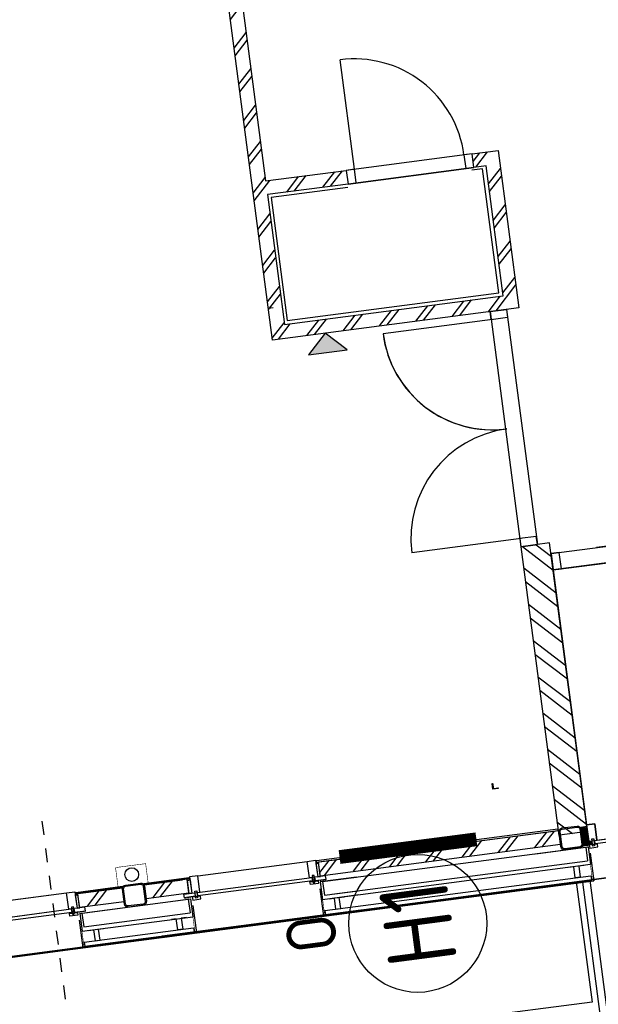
# Model space of a CAD drawing. Header units: metres. Extents: x 118052 to 118564, y 454784 to 455719.
# Tile 16 of 160: x 118262.36 to 118266.54, y 455179.23 to 455186.35. Entities that reach past the tile are written whole.
import ezdxf
from ezdxf.enums import TextEntityAlignment as Align

# ---------------------------------------------------------------- set-up
doc = ezdxf.new("R2010")
doc.units = ezdxf.units.M
doc.header["$LTSCALE"] = 0.5
doc.linetypes.add('Tauw_L_Center2', pattern=[6.4990000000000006, 4, -0.833, 0.833, -0.833])
for name, color, linetype in [('28HH2-D2_STAALPROFIEL', 6, 'Continuous'), ('_gebouwen', 7, 'Continuous'), ('_ob10', 7, 'Continuous'), ('EL6312--', 6, 'Continuous'), ('EL_N_A_EB00----REVISIE~-_-----', 1, 'Continuous'), ('Koningsstal VIEUWPORT', 254, 'Continuous'), ('ZU_N_-_EL999---LU_pvc110_sdr34~H_-----', 2, 'Tauw_L_Center2'), ('ZU_N_D_EB00--F-METSELWERK~-_-----', 7, 'Continuous')]:
    doc.layers.add(name, color=color, linetype=linetype)
doc.styles.add('BURO-018', font='Isocp.shx', dxfattribs={"height": 360})
doc.styles.add('BURO-025', font='Isocp.shx', dxfattribs={"height": 500})

# ---------------------------------------------------------------- blocks, each defined once
blk = doc.blocks.new('GZH404')
at = {"layer": '28HH2-D2_STAALPROFIEL'}
blk.add_lwpolyline([(0, 0), (40, 0), (40, 1, 0.4142135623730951), (37, 4), (10, 4, -0.4142135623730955), (4, 10, -1), (4, 10), (4, 37, 0.4142135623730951), (1, 40), (0, 40), (0, 0)], format="xyb", dxfattribs=at)
blk = doc.blocks.new('A$C06DD79C7')
at = {"layer": 'ZU_N_D_EB00--F-METSELWERK~-_-----'}
h = blk.add_hatch(dxfattribs=at)
h.set_pattern_fill('T,_O', color=256, scale=60, angle=89.99999999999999)
h.set_pattern_definition([(135, (7809.999999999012, -4489.999999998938), (-132.5825214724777, -132.5825214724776), [])])
h.paths.add_polyline_path([(8209.999999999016, -6629.999999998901), (8209.999999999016, -6039.999999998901), (9409.999999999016, -6039.99999999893), (9409.999999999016, -6539.999999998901), (9509.999999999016, -6539.99999999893), (9509.999999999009, -6039.999999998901), (10459.99999999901, -6039.999999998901), (10459.99999999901, -7639.999999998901), (9509.999999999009, -7639.99999999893), (9509.999999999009, -7459.999999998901), (9409.999999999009, -7459.999999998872), (9409.999999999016, -7639.99999999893), (8209.999999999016, -7639.99999999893), (8209.999999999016, -7549.99999999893), (8109.999999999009, -7549.99999999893), (8109.999999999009, -7739.99999999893), (10559.99999999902, -7739.999999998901), (10559.99999999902, -1239.999999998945), (10459.99999999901, -1239.999999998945), (10459.99999999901, -5939.999999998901), (5059.999999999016, -5939.99999999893), (5059.999999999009, -7739.99999999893), (6209.999999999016, -7739.99999999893), (6209.999999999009, -7549.99999999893), (6109.999999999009, -7549.99999999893), (6109.999999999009, -7639.99999999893), (5159.999999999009, -7639.999999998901), (5159.999999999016, -6039.999999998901), (6109.999999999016, -6039.999999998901), (6109.999999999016, -6629.99999999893), (6209.999999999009, -6629.99999999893), (6209.999999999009, -6039.999999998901), (8109.999999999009, -6039.99999999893), (8109.999999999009, -6629.99999999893)])
h = blk.add_hatch(dxfattribs=at)
h.set_pattern_fill('T,_O', color=256, scale=60, angle=89.99999999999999)
h.set_pattern_definition([(135, (1214.999999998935, -4182.399265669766), (-132.5825214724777, -132.5825214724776), [])])
h.paths.add_polyline_path([(1264.999999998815, -4019.79853134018), (1164.999999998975, -4019.79853134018), (1164.999999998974, -4344.999999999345), (1264.999999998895, -4344.999999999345)])
h = blk.add_hatch(dxfattribs=at)
h.set_pattern_fill('T,_O', color=256, scale=60, angle=89.99999999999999)
h.set_pattern_definition([(135, (1214.999999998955, -4661.975734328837), (-132.5825214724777, -132.5825214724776), [])])
h.paths.add_polyline_path([(1264.999999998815, -4711.241826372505), (1264.999999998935, -4504.999999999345), (1164.999999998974, -4504.999999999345), (1164.999999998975, -4818.951468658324), (1264.999999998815, -4818.951468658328)])
h = blk.add_hatch(dxfattribs=at)
h.set_pattern_fill('T,_O', color=256, scale=60, angle=89.99999999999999)
h.set_pattern_definition([(135, (1214.999999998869, -6656.774265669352), (-132.5825214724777, -132.5825214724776), [])])
h.paths.add_polyline_path([(1264.999999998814, -5778.548531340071), (1164.999999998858, -5778.548531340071), (1164.999999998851, -7534.999999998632), (1264.999999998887, -7534.999999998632)])
blk.add_hatch(color=256, dxfattribs=at).paths.add_polyline_path([(4918.871984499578, -6184.223717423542), (4918.871984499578, -6466.479748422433), (5059.999999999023, -6325.351732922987)])
h = blk.add_hatch(dxfattribs=at)
h.set_pattern_fill('T,_O', color=256, scale=60, angle=-1.272221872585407e-14)
h.set_pattern_definition([(44.99999999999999, (2284.999999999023, -7634.999999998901), (-132.5825214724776, 132.5825214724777), [])])
h.paths.add_polyline_path([(1264.999999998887, -7529.999999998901), (1264.999999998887, -7534.999999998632), (1229.999999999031, -7534.999999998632), (1229.999999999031, -7739.999999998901), (3339.999999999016, -7739.999999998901), (3339.999999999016, -7529.999999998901)])
h = blk.add_hatch(dxfattribs=at)
h.set_pattern_fill('ANSI37', color=256, scale=20, angle=89.99999999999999, style=0)
h.set_pattern_definition([(44.99999999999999, (-23796.53653237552, -3845.156237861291), (1.767766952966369, -1.767766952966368), []), (314.9999999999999, (-23796.53653237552, -3845.156237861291), (-1.767766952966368, -1.767766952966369), [])])
h.paths.add_polyline_path([(1131.872664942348, -7703.886950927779), (1131.872664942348, -7695.585865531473), (1154.189440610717, -7695.585865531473), (1154.189440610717, -7703.886950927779)])
h = blk.add_hatch(dxfattribs=at)
h.set_pattern_fill('ANSI31', color=256, scale=50, angle=225, style=0)
h.set_pattern_definition([(270, (-23796.53653237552, -3837.087639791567), (-6.249999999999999, -1.714969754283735e-15), [])])
h.paths.add_polyline_path([(1131.872664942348, -7759.983125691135), (1131.872664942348, -7703.886950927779), (1154.18836370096, -7703.886950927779), (1154.18836370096, -7759.983125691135)])
h = blk.add_hatch(dxfattribs=at)
h.set_pattern_fill('ANSI31', color=256, scale=100, angle=89.99999999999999, style=0)
h.set_pattern_definition([(44.99999999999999, (-23796.53653237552, -3837.087639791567), (8.838834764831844, -8.838834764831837), [])])
h.paths.add_polyline_path([(1266.999999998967, -7739.999999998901), (1266.999999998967, -7694.999999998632), (1163.933201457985, -7694.999999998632), (1163.933201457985, -7739.999999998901)])
for p, q in [((869.9999999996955, -3075.82582973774), (869.9999999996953, -4004.174170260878)), ((1134.392647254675, -3958.413867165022), (1134.392647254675, -3121.586132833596)), ((1159.9999999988, -3121.586132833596), (1159.9999999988, -3958.413867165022)), ((1279.999999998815, -3139.999999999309), (1279.999999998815, -3939.999999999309)), ((1109.999999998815, -3939.999999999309), (1129.999999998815, -3939.999999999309)), ((1109.999999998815, -3999.999999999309), (1109.999999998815, -3939.999999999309)), ((1172.681863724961, -3962.232479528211), (1120.635919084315, -3962.232479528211)), ((1120.635919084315, -3962.232479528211), (1120.635919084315, -3975.237203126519)), ((1120.635919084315, -3975.237203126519), (1172.681863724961, -3975.237203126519)), ((1129.999999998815, -3939.999999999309), (1129.999999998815, -3999.999999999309)), ((1159.9999999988, -3958.413867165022), (1134.392647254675, -3958.413867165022)), ((1159.999999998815, -3977.83802040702), (1134.392647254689, -3977.83802040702)), ((1134.392647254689, -3977.83802040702), (1134.392647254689, -4057.746960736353)), ((1159.999999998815, -3939.999999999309), (1279.999999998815, -3939.999999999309)), ((1159.999999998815, -3999.999999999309), (1159.999999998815, -3939.999999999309)), ((1159.999999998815, -4019.79853134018), (1159.999999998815, -3977.83802040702)), ((1172.681863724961, -3975.237203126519), (1172.681863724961, -3962.232479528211)), ((1279.999999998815, -3939.999999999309), (1279.999999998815, -3999.999999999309)), ((1071.53032979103, -4004.174170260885), (869.9999999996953, -4004.174170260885)), ((869.9999999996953, -4004.174170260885), (869.9999999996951, -4834.575829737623)), ((909.9999999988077, -4020.356387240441), (879.9999999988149, -4020.356387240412)), ((879.9999999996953, -4020.356387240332), (879.9999999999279, -4818.393612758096)), ((909.999999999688, -4020.356387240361), (909.9999999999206, -4818.393612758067)), ((1119.999999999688, -4014.174170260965), (989.9999999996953, -4014.174170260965)), ((989.9999999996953, -4014.174170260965), (989.9999999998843, -4824.575829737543)), ((989.9999999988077, -4061.401402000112), (989.9999999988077, -4098.748276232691)), ((1119.999999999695, -4030.970220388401), (1019.999999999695, -4030.970220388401)), ((1019.999999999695, -4030.970220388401), (1019.999999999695, -4807.779779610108)), ((1129.999999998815, -3999.999999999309), (1109.999999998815, -3999.999999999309)), ((1119.999999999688, -4014.174170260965), (1119.999999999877, -4824.575829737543)), ((1119.999999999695, -4030.970220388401), (1119.999999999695, -4807.779779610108)), ((1134.392647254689, -4057.746960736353), (1159.999999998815, -4057.746960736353)), ((1279.999999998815, -3999.999999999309), (1159.999999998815, -3999.999999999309)), ((1256.675035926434, -3999.999999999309), (1159.999999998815, -3999.999999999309)), ((1159.999999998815, -3999.999999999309), (1159.999999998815, -4019.79853134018)), ((1159.999999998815, -4057.746960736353), (1159.999999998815, -4019.79853134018)), ((1159.999999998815, -4019.79853134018), (1159.999999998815, -4019.79853134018)), ((1159.999999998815, -4019.79853134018), (1256.675035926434, -4019.79853134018)), ((1159.999999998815, -4057.746960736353), (1159.999999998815, -4057.746960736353)), ((1164.999999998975, -4019.79853134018), (1164.999999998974, -4344.999999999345)), ((1164.999999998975, -4019.79853134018), (1264.999999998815, -4019.79853134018)), ((1256.675035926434, -4019.79853134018), (1256.675035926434, -3999.999999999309)), ((1264.999999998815, -4006.477811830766), (1256.675035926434, -4006.477811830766)), ((1256.675035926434, -4006.477811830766), (1256.675035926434, -4019.884543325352)), ((1264.999999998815, -4006.477811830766), (1274.999999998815, -4006.477811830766)), ((1264.999999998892, -4347.087121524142), (1264.999999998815, -4006.477811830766)), ((1264.999999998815, -4019.79853134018), (1264.999999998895, -4344.999999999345)), ((1274.999999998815, -4006.477811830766), (1274.999999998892, -4347.087121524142)), ((989.9999999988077, -4098.748276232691), (909.9999999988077, -4098.748276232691)), ((909.9999999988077, -4098.748276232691), (909.9999999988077, -4135.46484611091)), ((909.9999999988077, -4135.46484611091), (989.9999999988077, -4135.46484611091)), ((989.9999999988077, -4135.46484611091), (989.9999999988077, -4170.65132265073)), ((1164.999999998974, -4344.999999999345), (1264.999999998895, -4344.999999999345)), ((1264.999999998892, -4347.087121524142), (1274.999999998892, -4347.087121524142)), ((1164.999999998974, -4504.999999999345), (1164.999999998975, -4818.951468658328)), ((1164.999999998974, -4504.999999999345), (1264.999999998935, -4504.999999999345)), ((1264.999999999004, -4832.272188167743), (1264.999999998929, -4502.912878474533)), ((1264.999999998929, -4502.912878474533), (1274.999999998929, -4502.912878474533)), ((1264.999999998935, -4504.999999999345), (1264.999999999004, -4785.039305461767)), ((1274.999999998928, -4502.912878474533), (1274.999999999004, -4832.272188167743)), ((869.9999999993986, -4585.069265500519), (869.9999999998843, -4800.663666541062)), ((879.9999999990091, -6037.10076088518), (879.9999999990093, -4585.069265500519)), ((909.9999999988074, -4740.001723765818), (909.9999999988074, -4703.285153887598)), ((909.9999999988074, -4703.285153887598), (989.9999999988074, -4703.285153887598)), ((989.9999999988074, -4703.285153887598), (989.9999999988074, -4668.098677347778)), ((989.9999999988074, -4740.001723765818), (909.9999999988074, -4740.001723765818)), ((989.9999999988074, -4777.348597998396), (989.9999999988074, -4740.001723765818)), ((1134.392647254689, -4860.911979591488), (1134.392647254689, -4781.003039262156)), ((1134.392647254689, -4781.003039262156), (1159.999999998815, -4781.003039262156)), ((1159.999999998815, -4781.003039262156), (1159.999999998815, -4781.003039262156)), ((1159.999999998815, -4781.003039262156), (1159.999999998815, -4818.951468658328)), ((1264.999999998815, -4818.951468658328), (1264.999999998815, -4711.241826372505)), ((1071.53032979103, -4834.575829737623), (869.9999999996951, -4834.575829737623)), ((909.9999999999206, -4818.393612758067), (879.9999999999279, -4818.393612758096)), ((1119.999999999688, -4824.575829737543), (989.9999999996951, -4824.575829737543)), ((1119.999999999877, -4824.575829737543), (989.9999999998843, -4824.575829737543)), ((1119.999999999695, -4807.779779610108), (1019.999999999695, -4807.779779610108)), ((1129.999999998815, -4838.7499999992), (1109.999999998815, -4838.7499999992)), ((1109.999999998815, -4838.7499999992), (1109.999999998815, -4898.7499999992)), ((1129.999999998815, -4898.7499999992), (1129.999999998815, -4838.7499999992)), ((1159.999999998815, -4818.951468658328), (1159.999999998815, -4818.951468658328)), ((1159.999999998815, -4818.951468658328), (1159.999999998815, -4860.911979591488)), ((1159.999999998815, -4838.7499999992), (1159.999999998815, -4818.951468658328)), ((1159.999999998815, -4818.951468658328), (1256.675035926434, -4818.951468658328)), ((1279.999999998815, -4838.7499999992), (1159.999999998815, -4838.7499999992)), ((1159.999999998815, -4838.7499999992), (1159.999999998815, -4898.7499999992)), ((1256.675035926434, -4838.7499999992), (1159.999999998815, -4838.7499999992)), ((1164.999999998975, -4818.951468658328), (1264.999999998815, -4818.951468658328)), ((1256.675035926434, -4832.272188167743), (1256.675035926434, -4818.865456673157)), ((1256.675035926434, -4818.951468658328), (1256.675035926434, -4838.7499999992)), ((1264.999999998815, -4832.272188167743), (1256.675035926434, -4832.272188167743)), ((1264.999999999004, -4832.272188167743), (1274.999999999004, -4832.272188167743)), ((1279.999999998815, -4898.7499999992), (1279.999999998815, -4838.7499999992)), ((1109.999999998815, -4898.7499999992), (1129.999999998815, -4898.7499999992)), ((1120.635919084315, -4863.51279687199), (1172.681863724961, -4863.51279687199)), ((1120.635919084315, -4876.517520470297), (1120.635919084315, -4863.51279687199)), ((1172.681863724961, -4876.517520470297), (1120.635919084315, -4876.517520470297)), ((1159.999999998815, -4860.911979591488), (1134.392647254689, -4860.911979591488)), ((1134.392647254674, -5717.163867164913), (1134.392647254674, -4880.336132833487)), ((1134.392647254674, -4880.336132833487), (1159.9999999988, -4880.336132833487)), ((1159.9999999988, -4880.336132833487), (1159.9999999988, -5717.163867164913)), ((1159.999999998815, -4898.7499999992), (1279.999999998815, -4898.7499999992)), ((1172.681863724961, -4863.51279687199), (1172.681863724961, -4876.517520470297)), ((1279.999999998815, -4898.7499999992), (1279.999999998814, -5698.7499999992)), ((1109.999999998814, -5698.7499999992), (1129.999999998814, -5698.7499999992)), ((1109.999999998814, -5758.7499999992), (1109.999999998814, -5698.7499999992)), ((1129.999999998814, -5698.7499999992), (1129.999999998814, -5758.7499999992)), ((1159.999999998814, -5698.7499999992), (1279.999999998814, -5698.7499999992)), ((1159.999999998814, -5758.7499999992), (1159.999999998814, -5698.7499999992)), ((1279.999999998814, -5698.7499999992), (1279.999999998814, -5758.7499999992)), ((1071.530329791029, -5762.924170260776), (869.9999999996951, -5762.924170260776)), ((869.9999999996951, -5762.924170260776), (869.9999999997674, -7739.688633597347)), ((909.9999999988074, -5779.106387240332), (879.9999999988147, -5779.106387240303)), ((879.9999999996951, -5779.106387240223), (879.9999999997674, -7723.5064166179)), ((909.9999999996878, -5779.106387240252), (909.9999999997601, -7723.506416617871)), ((1119.999999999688, -5772.924170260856), (989.9999999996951, -5772.924170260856)), ((989.9999999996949, -6037.10076088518), (989.9999999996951, -5772.924170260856)), ((1129.999999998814, -5758.7499999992), (1109.999999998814, -5758.7499999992)), ((1119.999999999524, -6037.10076088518), (1119.999999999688, -5772.924170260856)), ((1172.68186372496, -5720.982479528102), (1120.635919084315, -5720.982479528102)), ((1120.635919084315, -5720.982479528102), (1120.635919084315, -5733.987203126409)), ((1120.635919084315, -5733.987203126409), (1172.68186372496, -5733.987203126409)), ((1159.9999999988, -5717.163867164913), (1134.392647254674, -5717.163867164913)), ((1159.999999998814, -5736.588020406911), (1134.392647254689, -5736.588020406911)), ((1134.392647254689, -5736.588020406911), (1134.392647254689, -5816.496960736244)), ((1159.999999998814, -5778.548531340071), (1159.999999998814, -5736.588020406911)), ((1279.999999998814, -5758.7499999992), (1159.999999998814, -5758.7499999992)), ((1256.675035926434, -5758.7499999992), (1159.999999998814, -5758.7499999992)), ((1159.999999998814, -5758.7499999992), (1159.999999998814, -5778.548531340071)), ((1159.999999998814, -5816.496960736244), (1159.999999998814, -5778.548531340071)), ((1159.999999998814, -5778.548531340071), (1159.999999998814, -5778.548531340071)), ((1159.999999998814, -5778.548531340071), (1256.675035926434, -5778.548531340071)), ((1164.999999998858, -5778.548531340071), (1164.999999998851, -7534.999999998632)), ((1164.999999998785, -5778.548531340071), (1264.999999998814, -5778.548531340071)), ((1172.68186372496, -5733.987203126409), (1172.68186372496, -5720.982479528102)), ((1256.675035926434, -5778.548531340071), (1256.675035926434, -5758.7499999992)), ((1264.999999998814, -5765.227811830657), (1256.675035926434, -5765.227811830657)), ((1256.675035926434, -5765.227811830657), (1256.675035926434, -5778.634543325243)), ((1264.999999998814, -5765.227811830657), (1274.999999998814, -5765.227811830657)), ((1264.999999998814, -5765.227811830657), (1264.999999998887, -7529.999999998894)), ((1264.999999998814, -5778.548531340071), (1264.999999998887, -7534.999999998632)), ((1274.999999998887, -7529.999999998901), (1274.999999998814, -5765.227811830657)), ((989.9999999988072, -5820.151402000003), (989.9999999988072, -5857.498276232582)), ((989.9999999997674, -7729.688633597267), (989.9999999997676, -5827.31428742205)), ((1119.999999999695, -5789.720220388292), (1019.999999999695, -5789.720220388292)), ((1019.999999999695, -5789.720220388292), (1019.999999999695, -6037.10076088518)), ((1019.999999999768, -5844.110337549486), (1019.999999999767, -7712.892583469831)), ((1119.999999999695, -5789.720220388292), (1119.999999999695, -6037.10076088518)), ((1119.999999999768, -5844.110337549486), (1119.999999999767, -7712.892583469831)), ((1134.392647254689, -5816.496960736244), (1159.999999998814, -5816.496960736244)), ((1159.999999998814, -5816.496960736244), (1159.999999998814, -5816.496960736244)), ((989.9999999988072, -5857.498276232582), (909.9999999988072, -5857.498276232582)), ((909.9999999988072, -5857.498276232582), (909.9999999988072, -5894.214846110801)), ((909.9999999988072, -5894.214846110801), (989.9999999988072, -5894.214846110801)), ((989.9999999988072, -5894.214846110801), (989.9999999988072, -5929.401322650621)), ((5290.929238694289, -5975.961336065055), (5290.929238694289, -5939.99999999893)), ((6109.999999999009, -7549.99999999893), (6109.999999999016, -6629.99999999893)), ((6109.999999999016, -6629.99999999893), (6109.999999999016, -7549.99999999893)), ((6209.999999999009, -7549.99999999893), (6209.999999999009, -6629.99999999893)), ((6209.999999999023, -6689.99999999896), (7009.999999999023, -6689.99999999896)), ((3399.999999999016, -7539.999999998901), (3399.999999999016, -6739.999999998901)), ((4999.999999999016, -7539.999999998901), (4999.999999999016, -6739.999999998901)), ((1119.999999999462, -7348.440238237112), (1119.99999999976, -7729.688633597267)), ((1164.999999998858, -7534.999999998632), (1264.999999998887, -7534.999999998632)), ((1229.999999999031, -7739.999999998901), (1229.999999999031, -7534.999999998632)), ((1264.999999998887, -7529.999999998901), (1274.999999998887, -7529.999999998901)), ((5059.999999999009, -7529.999999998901), (3339.999999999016, -7529.999999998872)), ((5059.999999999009, -7649.999999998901), (3339.999999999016, -7649.999999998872)), ((1071.530329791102, -7739.688633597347), (869.9999999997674, -7739.688633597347)), ((909.9999999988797, -7723.506416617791), (879.999999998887, -7723.50641661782)), ((879.9999999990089, -7739.999999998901), (879.9999999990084, -10159.9999999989)), ((1119.99999999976, -7729.688633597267), (989.9999999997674, -7729.688633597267)), ((1119.999999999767, -7712.892583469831), (1019.999999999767, -7712.892583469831)), ((1279.999999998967, -7739.999999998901), (1279.999999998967, -7799.999999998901)), ((3143.341648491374, -7739.999999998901), (3143.341648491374, -10269.99999999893)), ((3263.341648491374, -7739.999999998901), (3263.341648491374, -10269.99999999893)), ((1279.999999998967, -7799.999999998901), (1159.999999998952, -7799.999999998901)), ((1159.999999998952, -7799.999999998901), (1159.999999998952, -8084.999999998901)), ((3263.341648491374, -9869.430740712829), (3263.341648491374, -8072.77238920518))]:
    blk.add_line(p, q, dxfattribs=at)
for points in [[(8109.999999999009, -6039.99999999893), (6209.999999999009, -6039.999999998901), (6209.999999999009, -6629.99999999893), (6109.999999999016, -6629.99999999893), (6109.999999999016, -6039.999999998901), (5159.999999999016, -6039.999999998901), (5159.999999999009, -7639.999999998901), (6109.999999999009, -7639.99999999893), (6109.999999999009, -7549.99999999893), (6209.999999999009, -7549.99999999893), (6209.999999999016, -7739.99999999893), (5059.999999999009, -7739.99999999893), (5059.999999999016, -5939.99999999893), (10459.99999999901, -5939.999999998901)], [(6084.812304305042, -6623.830505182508), (6084.812304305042, -6064.006922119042), (5186.125784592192, -6064.006922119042), (5186.125784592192, -7611.184753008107), (6092.908589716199, -7611.184753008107), (6092.908589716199, -7531.076145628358)], [(1229.999999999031, -7739.999999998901), (3339.999999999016, -7739.999999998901), (3339.999999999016, -7529.999999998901), (1229.999999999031, -7529.999999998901)], [(989.9999999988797, -7682.46140185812), (989.9999999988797, -7645.114527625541), (909.9999999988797, -7645.114527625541), (909.9999999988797, -7608.397957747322), (989.9999999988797, -7608.397957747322), (989.9999999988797, -7573.211481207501)]]:
    blk.add_lwpolyline(points, dxfattribs=at)
for points, const_width in [([(879.9999999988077, -4014.174170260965), (1129.243999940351, -4014.174170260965), (1129.243999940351, -4061.555574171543)], 3.999999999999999), ([(1265.983275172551, -4284.999999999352), (1265.983275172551, -4314.999999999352), (1415.983275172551, -4314.999999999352), (1415.983275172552, -4534.999999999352), (1265.983275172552, -4534.999999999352), (1265.983275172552, -4564.999999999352)], 3.999999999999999), ([(879.9999999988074, -4824.575829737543), (1129.243999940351, -4824.575829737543), (1129.243999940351, -4777.194425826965)], 3.999999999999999), ([(879.9999999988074, -5772.924170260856), (1129.243999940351, -5772.924170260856), (1129.243999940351, -5820.305574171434)], 3.999999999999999), ([(879.9999999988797, -7729.688633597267), (1129.243999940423, -7729.688633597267), (1129.243999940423, -7680.375827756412)], 4)]:
    blk.add_lwpolyline(points, dxfattribs=dict(at, const_width=const_width))
at = {"layer": 'ZU_N_D_EB00--F-METSELWERK~-_-----', "flags": 128}
for points in [[(1199.999999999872, -4504.999999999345), (1144.999999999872, -4504.999999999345, -0.414213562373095), (1119.999999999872, -4479.999999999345), (1119.999999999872, -4369.999999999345, -0.414213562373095), (1144.999999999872, -4344.999999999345), (1254.999999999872, -4344.999999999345, -0.414213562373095), (1279.999999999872, -4369.999999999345), (1279.999999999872, -4479.999999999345, -0.414213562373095), (1254.999999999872, -4504.999999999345)], [(1199.999999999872, -4496.999999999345), (1144.999999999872, -4496.999999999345, -0.414213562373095), (1127.999999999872, -4479.999999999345), (1127.999999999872, -4369.999999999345, -0.414213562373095), (1144.999999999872, -4352.999999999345), (1254.999999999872, -4352.999999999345, -0.414213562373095), (1271.999999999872, -4369.999999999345), (1271.999999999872, -4479.999999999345, -0.414213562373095), (1254.999999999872, -4496.999999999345)], [(1199.999999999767, -7694.999999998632), (1144.999999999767, -7694.999999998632, -0.414213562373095), (1119.999999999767, -7669.999999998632), (1119.999999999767, -7559.999999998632, -0.414213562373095), (1144.999999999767, -7534.999999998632), (1254.999999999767, -7534.999999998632, -0.414213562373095), (1279.999999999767, -7559.999999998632), (1279.999999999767, -7669.999999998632, -0.414213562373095), (1254.999999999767, -7694.999999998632)], [(1199.999999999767, -7686.999999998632), (1144.999999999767, -7686.999999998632, -0.414213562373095), (1127.999999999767, -7669.999999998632), (1127.999999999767, -7559.999999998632, -0.414213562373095), (1144.999999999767, -7542.999999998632), (1254.999999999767, -7542.999999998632, -0.414213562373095), (1271.999999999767, -7559.999999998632), (1271.999999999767, -7669.999999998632, -0.414213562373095), (1254.999999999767, -7686.999999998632)]]:
    blk.add_lwpolyline(points, format="xyb", close=True, dxfattribs=at)
at = {"layer": 'ZU_N_D_EB00--F-METSELWERK~-_-----'}
for points in [[(4918.871984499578, -6184.223717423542), (4918.871984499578, -6466.479748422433), (5059.999999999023, -6325.351732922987)], [(6109.999999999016, -6689.99999999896), (6209.999999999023, -6689.99999999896), (6209.999999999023, -6629.99999999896), (6109.999999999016, -6629.99999999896)], [(6109.999999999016, -7549.99999999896), (6209.999999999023, -7549.99999999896), (6209.999999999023, -7489.99999999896), (6109.999999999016, -7489.99999999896)], [(3399.999999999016, -7649.999999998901), (3399.999999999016, -7529.999999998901), (3339.999999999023, -7529.999999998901), (3339.999999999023, -7649.999999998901)], [(4999.999999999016, -7649.999999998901), (4999.999999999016, -7529.999999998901), (5059.999999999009, -7529.999999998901), (5059.999999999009, -7649.999999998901)], [(1131.872664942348, -7703.886950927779), (1131.872664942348, -7695.585865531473), (1154.189440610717, -7695.585865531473), (1154.189440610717, -7703.886950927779)], [(1131.872664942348, -7759.983125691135), (1131.872664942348, -7703.886950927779), (1154.18836370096, -7703.886950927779), (1154.18836370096, -7759.983125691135)], [(1266.999999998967, -7739.999999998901), (1266.999999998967, -7694.999999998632), (1163.933201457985, -7694.999999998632), (1163.933201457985, -7739.999999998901)], [(1109.999999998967, -7799.999999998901), (1129.999999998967, -7799.999999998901), (1129.999999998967, -7739.999999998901), (1109.999999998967, -7739.999999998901)], [(1120.635919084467, -7764.762796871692), (1172.681863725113, -7764.762796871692), (1172.681863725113, -7777.767520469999), (1120.635919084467, -7777.767520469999)], [(1159.999999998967, -7799.999999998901), (1279.999999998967, -7799.999999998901), (1279.999999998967, -7739.999999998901), (1159.999999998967, -7739.999999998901)], [(3143.341648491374, -7799.999999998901), (3263.341648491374, -7799.999999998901), (3263.341648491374, -7739.999999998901), (3143.341648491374, -7739.999999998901)], [(1134.392647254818, -8107.787171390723), (1134.392647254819, -7783.784060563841), (1159.999999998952, -7783.784060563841), (1159.999999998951, -8107.787171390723)]]:
    blk.add_lwpolyline(points, close=True, dxfattribs=at)
at = {"layer": 'ZU_N_D_EB00--F-METSELWERK~-_-----', "flags": 128}
blk.add_lwpolyline([(3143.341648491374, -10269.9999999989), (3143.341648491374, -10219.99999999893), (3143.341648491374, -7739.999999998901), (1279.999999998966, -7739.999999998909), (1279.999999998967, -7799.999999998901), (1159.999999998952, -7799.999999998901), (1159.999999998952, -8084.999999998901), (1279.999999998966, -8084.999999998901), (1279.999999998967, -8144.999999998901), (1191.731668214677, -8144.999999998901), (1191.731668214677, -9744.999999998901), (1279.999999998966, -9744.999999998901), (1279.999999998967, -9804.999999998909), (1159.999999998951, -9804.999999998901), (1159.999999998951, -10089.9999999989), (1279.999999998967, -10089.9999999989), (1279.999999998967, -10159.9999999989), (1439.99999999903, -10159.9999999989), (1439.99999999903, -10269.9999999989)], close=True, dxfattribs=at)
at = {"layer": 'ZU_N_D_EB00--F-METSELWERK~-_-----'}
blk.add_circle((1349.999999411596, -4424.999999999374), 50, dxfattribs=at)
for centre, start, end in [((6209.999999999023, -6689.99999999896), 270, 0), ((3399.999999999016, -7539.999999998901), 0, 90), ((4999.999999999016, -7539.999999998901), 90, 180)]:
    blk.add_arc(centre, 800, start, end, dxfattribs=at)
at = {"layer": 'ZU_N_D_EB00--F-METSELWERK~-_-----', "xscale": -1, "rotation": 180}
blk.add_blockref('GZH404', (1154.831947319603, -7694.999999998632), dxfattribs=at)
blk = doc.blocks.new('E00172')
at = {"color": 0, "linetype": 'Continuous', "const_width": 0.5}
blk.add_lwpolyline([(-2.499999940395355, 0.75), (2.5, 0.75)], dxfattribs=at)
at = {"color": 0, "linetype": 'Continuous'}
blk.add_circle((0, 3.500000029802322), 2.5, dxfattribs=at)
at = {"color": 0, "linetype": 'Continuous', "style": 'BURO-018'}
for tag, p in [('E_GKAST', (5.960464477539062e-08, 11.5)), ('E_GROEP', (5.960464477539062e-08, 8.500000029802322)), ('E_SGROEP', (4.500000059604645, 8.500000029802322)), ('E_ARMCODE', (0, 3.500000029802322)), ('E_SLET', (4.500000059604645, 2.500000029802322))]:
    blk.add_attdef(tag, text='', height=1.8, dxfattribs=at).set_placement(p, align=Align.MIDDLE)
blk = doc.blocks.new('A$C051E189E')
at = {"layer": 'EL6312--'}
ref = blk.add_blockref('E00172', (-17790.27096402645, -66232.26002919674), dxfattribs=dict(at, xscale=199.9999999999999, yscale=199.9999999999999, zscale=199.9999999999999, rotation=89.92269290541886))
ref.add_attrib('E_ARMCODE', 'H1', dxfattribs={"layer": '0', "color": 2, "linetype": 'Continuous', "height": 500, "rotation": 2.219811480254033e-05, "style": 'BURO-025'}).set_placement((-18490.27033269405, -66231.31554508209), align=Align.MIDDLE)
ref.add_attrib('E_SLET', 'O', dxfattribs={"layer": '0', "color": 1, "linetype": 'Continuous', "height": 360, "rotation": 2.219811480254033e-05, "style": 'BURO-018'}).set_placement((-18462.52839607, -65456.26306468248), align=Align.MIDDLE)
ref.add_attrib('E_GROEP', '.', dxfattribs={"layer": '0', "color": 1, "linetype": 'Continuous', "height": 360, "rotation": 2.219811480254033e-05, "style": 'BURO-018'}).set_placement((-19490.26942259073, -66229.96627017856), align=Align.MIDDLE)
ref.add_attrib('E_GKAST', 'L100', dxfattribs={"layer": '0', "color": 1, "linetype": 'Continuous', "height": 360, "rotation": 2.219811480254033e-05, "style": 'BURO-018'}).set_placement((-19836.71177476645, -65774.83639115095), align=Align.MIDDLE)
ref.add_attrib('E_SGROEP', '.', dxfattribs={"layer": '0', "color": 1, "linetype": 'Continuous', "height": 360, "rotation": 2.219811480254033e-05, "style": 'BURO-018'}).set_placement((-19918.51584619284, -66700.04810726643), align=Align.MIDDLE)
blk = doc.blocks.new('Leidingen')
at = {"layer": '28HH2-D2_STAALPROFIEL'}
blk.add_lwpolyline([(-279825.6890488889, -7047.358456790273), (-279785.689048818, -7047.358456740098), (-279785.6890488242, -7048.358456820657, -0.4142135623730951), (-279788.6890488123, -7051.358456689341), (-279815.6890489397, -7051.358456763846, 0.4142135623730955), (-279821.689048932, -7057.358456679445, 1), (-279821.689048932, -7057.358456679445), (-279821.6890488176, -7084.358456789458, -0.4142135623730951), (-279824.6890488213, -7087.358456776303), (-279825.6890488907, -7087.358456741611), (-279825.6890488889, -7047.358456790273)], format="xyb", dxfattribs=at)
at = {"layer": 'ZU_N_-_EL999---LU_pvc110_sdr34~H_-----'}
blk.add_lwpolyline([(-279630.5209968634, -3777.358456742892), (-281957.1873226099, -3777.358456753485)], dxfattribs=at)
at = {"layer": 'EL_N_A_EB00----REVISIE~-_-----'}
blk.add_blockref('A$C051E189E', (-262229.9305388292, 59850.06411849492), dxfattribs=at)

msp = doc.modelspace()

# ---------------------------------------------------------------- hatches: boundary and pattern name
at = {"layer": '_gebouwen'}
h = msp.add_hatch(dxfattribs=at)
h.set_pattern_fill('T,_O', color=256, scale=0.05985236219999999, angle=187.4698759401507)
h.set_pattern_definition([(232.4698759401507, (118262.3982828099, 455186.5641133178), (0.1483278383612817, -0.1139399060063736), [])])
h.paths.add_polyline_path([(118264.4630262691, 455187.2372686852), (118263.8794728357, 455187.1607545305), (118263.7238508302, 455188.3476428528), (118264.2183876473, 455188.41248536), (118264.2054191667, 455188.5113927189), (118263.7108823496, 455188.4465502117), (118263.5876815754, 455189.3861701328), (118265.1701993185, 455189.5936661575), (118265.2934000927, 455188.6540462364), (118265.11536686, 455188.6307029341), (118265.1283353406, 455188.5317955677), (118265.3063686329, 455188.55513887), (118265.4619906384, 455187.3682505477), (118265.372974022, 455187.3565789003), (118265.3859425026, 455187.2576715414), (118265.5738664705, 455187.2823116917), (118265.2561381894, 455189.7055420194), (118258.8271598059, 455188.8625894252), (118258.8401282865, 455188.7636820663), (118263.4887742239, 455189.3732016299), (118264.1890733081, 455184.0322041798), (118265.9694057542, 455184.2656372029), (118265.8202680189, 455185.4030718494), (118265.632344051, 455185.3784316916), (118265.6453125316, 455185.2795243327), (118265.7343291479, 455185.2911959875), (118265.8575299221, 455184.351576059), (118264.275012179, 455184.1440800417), (118264.1518114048, 455185.0836999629), (118264.7353648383, 455185.1602141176), (118264.7223962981, 455185.2591214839), (118264.1388428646, 455185.1826073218), (118263.8924413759, 455187.0618471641), (118264.4759948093, 455187.1383613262)])
msp.add_hatch(color=256, dxfattribs=at).paths.add_polyline_path([(118264.4489307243, 455183.9242903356), (118264.7281027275, 455183.9608947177), (118264.5702144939, 455184.0821785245)])
h = msp.add_hatch(dxfattribs=at)
h.set_pattern_fill('T,_O', color=256, scale=0.05985236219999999, angle=97.46987594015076)
h.set_pattern_definition([(142.4698759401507, (118266.2254289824, 455181.5073410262), (-0.1139399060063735, -0.1483278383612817), [])])
h.paths.add_polyline_path([(118266.2538549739, 455180.4848690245), (118266.2588003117, 455180.4855174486), (118266.2633393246, 455180.4508998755), (118266.4660993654, 455180.4774853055), (118266.1924639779, 455182.5644306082), (118265.9847585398, 455182.5371967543)])
h = msp.add_hatch(dxfattribs=at)
h.set_pattern_fill('T,_O', color=256, scale=0.05985236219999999, angle=187.4698759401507)
h.set_pattern_definition([(232.4698759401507, (118265.3966546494, 455180.3221710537), (0.1483278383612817, -0.1139399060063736), [])])
h.paths.add_polyline_path([(118264.5215405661, 455180.2577320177), (118264.5345090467, 455180.1588246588), (118266.2717687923, 455180.3866100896), (118266.2588003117, 455180.4855174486)])
h = msp.add_hatch(dxfattribs=at)
h.set_pattern_fill('ANSI31', color=256, scale=0.09975393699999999, angle=187.4698759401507, style=0)
h.set_pattern_definition([(142.4698759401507, (118265.8513985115, 455155.2182494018), (0.007595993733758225, 0.009888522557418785), [])])
h.paths.add_polyline_path([(118266.4613010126, 455180.51408103), (118266.4167927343, 455180.5082451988), (118266.4301589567, 455180.406304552), (118266.474667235, 455180.4121403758)])
h = msp.add_hatch(dxfattribs=at)
h.set_pattern_fill('ANSI37', color=256, scale=0.0199507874, angle=187.4698759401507, style=0)
h.set_pattern_definition([(142.4698759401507, (118265.8593789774, 455155.2192957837), (0.001519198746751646, 0.001977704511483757), []), (52.46987594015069, (118265.8593789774, 455155.2192957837), (0.001977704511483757, -0.001519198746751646), [])])
h.paths.add_polyline_path([(118266.4431065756, 455180.3757468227), (118266.434896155, 455180.3746702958), (118266.4320020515, 455180.3967432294), (118266.4402124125, 455180.3978197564)])
h = msp.add_hatch(dxfattribs=at)
h.set_pattern_fill('ANSI31', color=256, scale=0.04987696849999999, angle=322.4698759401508, style=0)
h.set_pattern_definition([(7.469875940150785, (118265.8513985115, 455155.2182494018), (0.0008105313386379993, -0.006181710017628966), [])])
h.paths.add_polyline_path([(118266.4985897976, 455180.383021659), (118266.4431065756, 455180.3757468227), (118266.4402125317, 455180.3978186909), (118266.4956958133, 455180.4050935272)])
h = msp.add_hatch(dxfattribs=at)
h.set_pattern_fill('T,_O', color=256, scale=0.05985236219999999, angle=187.4698759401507)
h.set_pattern_definition([(232.4698759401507, (118263.4236520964, 455180.0634755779), (0.1483278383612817, -0.1139399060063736), [])])
h.paths.add_polyline_path([(118263.4658956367, 455180.1193183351), (118263.261907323, 455180.0925718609), (118263.2748758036, 455179.993664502), (118263.5853969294, 455180.0343793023), (118263.5724283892, 455180.1332866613)])
h = msp.add_hatch(dxfattribs=at)
h.set_pattern_fill('T,_O', color=256, scale=0.05985236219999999, angle=187.4698759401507)
h.set_pattern_definition([(232.4698759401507, (118262.9493157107, 455180.0012816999), (0.1483278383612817, -0.1139399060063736), [])])
h.paths.add_polyline_path([(118262.7820073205, 455180.0296484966), (118262.7949758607, 455179.9307411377), (118263.1166240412, 455179.9729148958), (118263.103655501, 455180.0718222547)])

# ---------------------------------------------------------------- linework, layer by layer
for p, q in [((118264.781740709, 455185.2669025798), (118264.6779927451, 455186.0581614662)), ((118265.632344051, 455185.3784316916), (118264.7223962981, 455185.2591214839)), ((118265.6453125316, 455185.2795243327), (118264.7353648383, 455185.1602141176)), ((118264.7353648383, 455185.1602141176), (118265.6453125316, 455185.2795243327)), ((118264.1946936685, 455184.2652738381), (118264.1591252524, 455184.2606101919)), ((118265.7617003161, 455184.238403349), (118265.9847585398, 455182.5371967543)), ((118265.8803891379, 455184.2539655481), (118266.1034473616, 455182.5527589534)), ((118265.7793721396, 455184.1803557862), (118264.988113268, 455184.0766077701)), ((118266.2024054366, 455182.4886098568), (118268.7047616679, 455182.8167129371)), ((118268.3085691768, 455182.7647651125), (118266.5315418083, 455182.531765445)), ((118266.217967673, 455182.3699210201), (118268.7203238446, 455182.6980241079)), ((118265.9868681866, 455182.5978380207), (118265.1956093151, 455182.4940900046)), ((118266.4596151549, 455180.5269389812), (118266.5189595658, 455180.5347200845)), ((118266.5189595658, 455180.5347200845), (118266.5345217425, 455180.4160312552)), ((118266.2525580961, 455180.4947597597), (118264.5070684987, 455180.2658952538)), ((118264.5083653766, 455180.2560045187), (118266.2538549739, 455180.4848690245)), ((118264.5215405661, 455180.2577320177), (118266.2588003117, 455180.4855174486)), ((118266.2538549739, 455180.4848690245), (118266.2525580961, 455180.4947597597)), ((118266.2717687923, 455180.3866100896), (118266.2588003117, 455180.4855174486)), ((118266.4660993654, 455180.4774853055), (118266.2633393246, 455180.4508998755)), ((118266.5345217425, 455180.4160312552), (118266.816407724, 455180.4529914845)), ((118264.5345090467, 455180.1588246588), (118266.2717687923, 455180.3866100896)), ((118266.5114891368, 455180.1313095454), (118268.9050472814, 455180.4451472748)), ((118268.9050472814, 455180.4451472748), (118266.5309818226, 455180.1338653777)), ((118264.6051903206, 455180.1228187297), (118266.4535534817, 455180.3651717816)), ((118266.093083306, 455180.3179077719), (118266.4701660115, 455180.3673499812)), ((118266.4535534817, 455180.3651717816), (118266.4665220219, 455180.2662644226)), ((118266.4701660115, 455180.3673499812), (118266.487025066, 455180.2387704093)), ((118266.4863425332, 455180.3207067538), (118266.5124780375, 455180.1213784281)), ((118263.6494097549, 455180.1584714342), (118264.4406686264, 455180.2622194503)), ((118264.4406686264, 455180.2622194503), (118264.5000130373, 455180.2700005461)), ((118264.4562308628, 455180.1435306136), (118264.4406686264, 455180.2622194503)), ((118264.5000130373, 455180.2700005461), (118264.5155752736, 455180.1513117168)), ((118264.522620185, 455180.249498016), (118264.5030379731, 455180.2469304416)), ((118264.5030379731, 455180.2469304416), (118264.5155752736, 455180.1513117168)), ((118264.5083653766, 455180.2560045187), (118264.5070684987, 455180.2658952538)), ((118264.5083653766, 455180.2560045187), (118264.5094449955, 455180.247770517)), ((118264.5094449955, 455180.247770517), (118264.5227052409, 455180.2495091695)), ((118264.5345090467, 455180.1588246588), (118264.5215405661, 455180.2577320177)), ((118264.5351574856, 455180.1538792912), (118264.522620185, 455180.249498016)), ((118266.487025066, 455180.2387704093), (118264.6054368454, 455179.9920609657)), ((118264.6181588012, 455180.0239113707), (118266.4665220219, 455180.2662644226)), ((118266.433371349, 455180.1110061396), (118259.7178503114, 455179.230482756)), ((118266.433371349, 455180.1110061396), (118259.7178503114, 455179.230482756)), ((118263.2585461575, 455180.1021919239), (118263.5843067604, 455180.1449048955)), ((118263.2598429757, 455180.0923011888), (118263.2585461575, 455180.1021919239)), ((118263.5856035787, 455180.1350141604), (118263.2598429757, 455180.0923011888)), ((118263.261907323, 455180.0925718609), (118263.5388867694, 455180.1288887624)), ((118263.5724283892, 455180.1332866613), (118263.4658956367, 455180.1193183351)), ((118263.5853969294, 455180.0343793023), (118263.5724283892, 455180.1332866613)), ((118263.5866831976, 455180.1267801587), (118263.5734229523, 455180.1250415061)), ((118263.5735080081, 455180.1250526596), (118263.5930902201, 455180.127620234)), ((118263.5860453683, 455180.0294339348), (118263.5735080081, 455180.1250526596)), ((118263.5856035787, 455180.1350141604), (118263.5843067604, 455180.1449048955)), ((118263.5856035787, 455180.1350141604), (118263.5866831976, 455180.1267801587)), ((118263.6494097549, 455180.1584714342), (118263.590065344, 455180.1506903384)), ((118263.590065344, 455180.1506903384), (118263.6056275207, 455180.0320015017)), ((118263.5930902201, 455180.127620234), (118263.6056275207, 455180.0320015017)), ((118263.6467593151, 455180.0373946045), (118264.4744435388, 455180.1459186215)), ((118263.6649719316, 455180.039782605), (118263.6494097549, 455180.1584714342)), ((118264.4777644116, 455180.1205910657), (118263.6500801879, 455180.0120670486)), ((118264.5155752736, 455180.1513117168), (118264.4562308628, 455180.1435306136)), ((118264.4601213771, 455180.1138584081), (118264.519465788, 455180.1216395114)), ((118264.4627150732, 455180.0940769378), (118264.4601213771, 455180.1138584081)), ((118264.5220594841, 455180.1018580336), (118264.4627150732, 455180.0940769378)), ((118264.4744435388, 455180.1459186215), (118264.4777644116, 455180.1205910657)), ((118264.4894383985, 455180.160643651), (118264.4765757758, 455180.1589571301)), ((118264.4765757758, 455180.1589571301), (118264.4833253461, 455180.1074798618)), ((118264.4833253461, 455180.1074798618), (118264.4961879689, 455180.1091663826)), ((118264.4961879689, 455180.1091663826), (118264.4894383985, 455180.160643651)), ((118264.5351574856, 455180.1538792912), (118264.4936554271, 455180.1484376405)), ((118264.4936554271, 455180.1484376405), (118264.4969762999, 455180.1231100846)), ((118264.4969762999, 455180.1231100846), (118264.5760121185, 455180.1334730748)), ((118264.5155752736, 455180.1513117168), (118264.5351574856, 455180.1538792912)), ((118264.519465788, 455180.1216395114), (118264.5220594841, 455180.1018580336)), ((118264.7960720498, 455180.1478466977), (118264.5347819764, 455180.1135869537)), ((118264.5347819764, 455180.1135869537), (118264.5516410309, 455179.9850073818)), ((118264.5726912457, 455180.1588006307), (118264.5351574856, 455180.1538792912)), ((118264.5351574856, 455180.1538792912), (118264.5351574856, 455180.1538792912)), ((118264.5513945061, 455180.1157651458), (118264.7960720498, 455180.1478466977)), ((118264.5513945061, 455180.1157651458), (118264.5643629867, 455180.0168577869)), ((118264.5573124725, 455179.8650216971), (118266.5124780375, 455180.1213784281)), ((118264.5681304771, 455179.9066832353), (118266.4912852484, 455180.1588427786)), ((118264.5720210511, 455179.8770110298), (118266.4951757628, 455180.1291705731)), ((118264.5726912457, 455180.1588006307), (118264.5726912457, 455180.1588006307)), ((118264.5760121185, 455180.1334730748), (118264.5726912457, 455180.1588006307)), ((118266.5124780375, 455180.1213784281), (118266.433371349, 455180.1110061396)), ((118266.6045240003, 455178.8056695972), (118266.433371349, 455180.1110061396)), ((118266.4912852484, 455180.1588427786), (118266.4951757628, 455180.1291705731)), ((118266.5309818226, 455180.1338653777), (118266.5111811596, 455180.1312691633)), ((118266.5111811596, 455180.1312691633), (118266.5124780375, 455180.1213784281)), ((118261.9098765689, 455179.9303879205), (118262.7011354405, 455180.0341359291)), ((118262.7011354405, 455180.0341359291), (118262.7604798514, 455180.0419170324)), ((118262.7166976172, 455179.9154470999), (118262.7011354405, 455180.0341359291)), ((118262.7604798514, 455180.0419170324), (118262.7760420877, 455179.9232281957)), ((118262.7675353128, 455180.0378117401), (118263.1044229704, 455180.081983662)), ((118262.7688321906, 455180.027921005), (118262.7675353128, 455180.0378117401)), ((118263.1057198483, 455180.0720929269), (118262.7688321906, 455180.027921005)), ((118262.7688321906, 455180.027921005), (118262.7699118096, 455180.0196870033)), ((118262.7820073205, 455180.0296484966), (118263.103655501, 455180.0718222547)), ((118262.7949758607, 455179.9307411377), (118262.7820073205, 455180.0296484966)), ((118263.1166240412, 455179.9729148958), (118263.103655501, 455180.0718222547)), ((118263.1057198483, 455180.0720929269), (118263.1044229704, 455180.081983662)), ((118263.2748758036, 455179.993664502), (118263.261907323, 455180.0925718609)), ((118263.2748758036, 455179.993664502), (118263.5853969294, 455180.0343793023)), ((118263.5485115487, 455180.0245125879), (118263.5860453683, 455180.0294339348)), ((118263.5485115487, 455180.0245125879), (118263.5485115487, 455180.0245125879)), ((118263.5518324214, 455179.999185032), (118263.5485115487, 455180.0245125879)), ((118263.5860453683, 455180.0294339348), (118263.6275473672, 455180.0348755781)), ((118263.6056275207, 455180.0320015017), (118263.5860453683, 455180.0294339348)), ((118263.5860453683, 455180.0294339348), (118263.5860453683, 455180.0294339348)), ((118263.6056275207, 455180.0320015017), (118263.6649719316, 455180.039782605)), ((118263.6275473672, 455180.0348755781), (118263.63086824, 455180.0095480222)), ((118263.6284751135, 455180.0477561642), (118263.6413377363, 455180.049442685)), ((118263.6352246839, 455179.9962788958), (118263.6284751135, 455180.0477561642)), ((118263.6413377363, 455180.049442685), (118263.6480873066, 455179.9979654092)), ((118263.6500801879, 455180.0120670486), (118263.6467593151, 455180.0373946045)), ((118264.5311770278, 455180.0643500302), (118264.5573124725, 455179.8650216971)), ((118264.5643629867, 455180.0168577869), (118264.8090405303, 455180.0489393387)), ((118262.7830869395, 455180.0214144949), (118262.7635047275, 455180.018846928)), ((118262.7635047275, 455180.018846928), (118262.7760420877, 455179.9232281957)), ((118262.7699118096, 455180.0196870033), (118262.7831720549, 455180.0214256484)), ((118262.7956242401, 455179.9257957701), (118262.7830869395, 455180.0214144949)), ((118262.7949758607, 455179.9307411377), (118263.1166240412, 455179.9729148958)), ((118262.7952487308, 455179.8855034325), (118263.5967956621, 455179.9906003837)), ((118262.8118612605, 455179.8876816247), (118263.5801831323, 455179.9884221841)), ((118263.63086824, 455180.0095480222), (118263.5518324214, 455179.999185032)), ((118263.5801831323, 455179.9884221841), (118263.5931516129, 455179.8895148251)), ((118263.5967956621, 455179.9906003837), (118263.6136547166, 455179.8620208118)), ((118263.5967956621, 455179.9906003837), (118263.6136547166, 455179.8620208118)), ((118263.6688625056, 455180.0101103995), (118263.6095180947, 455180.0023292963)), ((118263.6095180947, 455180.0023292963), (118263.6121117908, 455179.982547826)), ((118263.6121117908, 455179.982547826), (118263.6714562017, 455179.9903289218)), ((118263.6480873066, 455179.9979654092), (118263.6352246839, 455179.9962788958)), ((118263.6714562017, 455179.9903289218), (118263.6688625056, 455180.0101103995)), ((118264.8129311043, 455180.0192671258), (118264.5516410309, 455179.9850073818)), ((118264.5983522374, 455179.9911320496), (118264.6352910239, 455179.9959753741)), ((118264.6352910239, 455179.9959753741), (118264.6456658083, 455179.9168494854)), ((118264.6716064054, 455180.0007369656), (118264.706408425, 455180.0053001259)), ((118264.6819811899, 455179.921611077), (118264.6716064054, 455180.0007369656)), ((118261.9072260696, 455179.8093110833), (118262.7349102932, 455179.9178351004)), ((118262.7382312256, 455179.8925075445), (118261.910547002, 455179.7839835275)), ((118262.7760420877, 455179.9232281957), (118262.7166976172, 455179.9154470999)), ((118262.7205881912, 455179.885774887), (118262.7799326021, 455179.8935559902)), ((118262.7231818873, 455179.8659934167), (118262.7205881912, 455179.885774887)), ((118262.7349102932, 455179.9178351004), (118262.7382312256, 455179.8925075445)), ((118262.7499052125, 455179.9325601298), (118262.7370425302, 455179.9308736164)), ((118262.7370425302, 455179.9308736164), (118262.7437921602, 455179.8793963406)), ((118262.7566547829, 455179.8810828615), (118262.7499052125, 455179.9325601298)), ((118262.7956242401, 455179.9257957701), (118262.7541222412, 455179.9203541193)), ((118262.7541222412, 455179.9203541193), (118262.7574431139, 455179.8950265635)), ((118262.7574431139, 455179.8950265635), (118262.8364789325, 455179.9053895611)), ((118262.7760420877, 455179.9232281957), (118262.7956242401, 455179.9257957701)), ((118262.7799326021, 455179.8935559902), (118262.7825262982, 455179.8737745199)), ((118262.7952487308, 455179.8855034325), (118262.8121077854, 455179.7569238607)), ((118262.8331580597, 455179.930717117), (118262.7956242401, 455179.9257957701)), ((118262.7956242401, 455179.9257957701), (118262.7956242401, 455179.9257957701)), ((118262.8118612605, 455179.8876816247), (118262.8248298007, 455179.7887742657)), ((118262.8248298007, 455179.7887742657), (118263.5931516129, 455179.8895148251)), ((118262.8331580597, 455179.930717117), (118262.8331580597, 455179.930717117)), ((118262.8364789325, 455179.9053895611), (118262.8331580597, 455179.930717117)), ((118264.8271964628, 455179.9104690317), (118263.3910304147, 455179.7221623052)), ((118263.6129721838, 455179.9439571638), (118263.6391076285, 455179.7446288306)), ((118264.5681304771, 455179.9066832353), (118264.5720210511, 455179.8770110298)), ((118264.6456658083, 455179.9168494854), (118264.6819811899, 455179.921611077)), ((118262.7825262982, 455179.8737745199), (118262.7231818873, 455179.8659934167)), ((118262.7437921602, 455179.8793963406), (118262.7566547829, 455179.8810828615)), ((118262.7916437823, 455179.8362665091), (118262.8177792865, 455179.6369381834)), ((118262.8121077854, 455179.7569238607), (118263.6136547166, 455179.8620208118)), ((118263.4936892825, 455179.846291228), (118263.458887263, 455179.8417280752)), ((118263.504064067, 455179.7671653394), (118263.4936892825, 455179.846291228)), ((118263.5669435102, 455179.8558961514), (118263.5300046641, 455179.8510528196)), ((118263.5300046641, 455179.8510528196), (118263.5403795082, 455179.7719269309)), ((118262.8177792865, 455179.6369381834), (118263.6391076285, 455179.7446288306)), ((118262.8285972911, 455179.6785997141), (118263.6179148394, 455179.7820931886)), ((118262.8324878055, 455179.6489275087), (118263.6218053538, 455179.7524209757)), ((118262.8588189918, 455179.7630485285), (118262.8957578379, 455179.7678918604)), ((118262.8957578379, 455179.7678918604), (118262.9061326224, 455179.6887659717)), ((118262.9320732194, 455179.7726534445), (118262.966875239, 455179.7772166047)), ((118262.9424480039, 455179.6935275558), (118262.9320732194, 455179.7726534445)), ((118263.3923272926, 455179.7122715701), (118263.6055660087, 455179.7402309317)), ((118263.5403795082, 455179.7719269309), (118263.504064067, 455179.7671653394)), ((118263.6179148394, 455179.7820931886), (118263.6218053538, 455179.7524209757)), ((118262.8285972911, 455179.6785997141), (118262.8324878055, 455179.6489275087)), ((118262.9061326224, 455179.6887659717), (118262.9424480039, 455179.6935275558)), ((118261.8995744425, 455179.516545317), (118262.8177792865, 455179.6369381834))]:
    msp.add_line(p, q, dxfattribs=at)
for points in [[(118259.6948716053, 455179.2299018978), (118257.5913921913, 455195.272587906), (118274.3281375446, 455197.4670707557), (118274.1864321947, 455198.5478203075), (118283.2260594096, 455199.7330750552), (118285.401415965, 455183.1652769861), (118279.1846272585, 455182.3501462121), (118279.384674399, 455180.8244391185), (118269.0334354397, 455179.4659644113), (118268.9047305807, 455180.4475626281), (118259.6948716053, 455179.2299018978)], [(118263.8924413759, 455187.0618471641), (118264.1388428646, 455185.1826073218), (118264.7223962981, 455185.2591214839), (118264.7353648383, 455185.1602141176), (118264.1518114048, 455185.0836999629), (118264.275012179, 455184.1440800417), (118265.8575299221, 455184.351576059), (118265.7343291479, 455185.2911959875), (118265.6453125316, 455185.2795243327), (118265.632344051, 455185.3784316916), (118265.8202680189, 455185.4030718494), (118265.9694057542, 455184.2656372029), (118264.1890733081, 455184.0322041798), (118263.4887742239, 455189.3732016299)], [(118264.7325292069, 455185.1345015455), (118264.1788224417, 455185.0619008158), (118264.2953686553, 455184.1730336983), (118265.8256413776, 455184.3736794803), (118265.7080452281, 455185.2705544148), (118265.6288119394, 455185.2601655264)], [(118266.4660993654, 455180.4774853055), (118266.1924639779, 455182.5644306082), (118265.9847585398, 455182.5371967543), (118266.2583939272, 455180.4502514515)], [(118259.7178503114, 455179.230482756), (118266.433371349, 455180.1110061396), (118266.5124780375, 455180.1213784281), (118266.5111811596, 455180.1312691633), (118268.9050472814, 455180.4451472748)], [(118266.4403138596, 455180.2326457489), (118266.4033750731, 455180.2278024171), (118266.4137498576, 455180.1486765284), (118266.377434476, 455180.1439149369), (118266.3670596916, 455180.2230408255), (118266.332257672, 455180.2184776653)]]:
    msp.add_lwpolyline(points, dxfattribs=at)
for points in [[(118265.6453125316, 455185.2795243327), (118265.632344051, 455185.3784316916), (118265.5729996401, 455185.3706505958), (118265.5859681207, 455185.2717432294)], [(118264.7947092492, 455185.1679952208), (118264.781740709, 455185.2669025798), (118264.7223962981, 455185.2591214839), (118264.7353648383, 455185.1602141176)], [(118265.8881702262, 455184.1946211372), (118265.7694814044, 455184.1790589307), (118265.7617003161, 455184.238403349), (118265.8803891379, 455184.2539655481)], [(118264.4489307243, 455183.9242903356), (118264.7281027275, 455183.9608947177), (118264.5702144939, 455184.0821785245)], [(118266.0956662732, 455182.6121033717), (118265.9769774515, 455182.5965411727), (118265.9847585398, 455182.5371967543), (118266.1034473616, 455182.5527589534)], [(118266.2773120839, 455182.3777021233), (118266.2617498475, 455182.4963909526), (118266.2024054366, 455182.4886098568), (118266.217967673, 455182.3699210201)], [(118266.5345217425, 455180.4160312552), (118266.5189595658, 455180.5347200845), (118266.4596151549, 455180.5269389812), (118266.4751773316, 455180.408250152)], [(118266.4613010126, 455180.51408103), (118266.4167927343, 455180.5082451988), (118266.4301589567, 455180.406304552), (118266.474667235, 455180.4121403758)], [(118266.8422667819, 455180.4306190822), (118266.5218038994, 455180.3886007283), (118266.518482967, 455180.4139282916), (118266.8389459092, 455180.4559466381)], [(118266.4431065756, 455180.3757468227), (118266.434896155, 455180.3746702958), (118266.4320020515, 455180.3967432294), (118266.4402124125, 455180.3978197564)], [(118266.4985897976, 455180.383021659), (118266.4431065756, 455180.3757468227), (118266.4402125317, 455180.3978186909), (118266.4956958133, 455180.4050935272)], [(118266.5410060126, 455180.366577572), (118266.5384123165, 455180.3863590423), (118266.4790679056, 455180.3785779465), (118266.4816616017, 455180.3587964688)], [(118266.5047744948, 455180.3725275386), (118266.4980249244, 455180.4240048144), (118266.5108875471, 455180.4256913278), (118266.5176371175, 455180.3742140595)]]:
    msp.add_lwpolyline(points, close=True, dxfattribs=at)
msp.add_lwpolyline([(118266.4313392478, 455180.3973027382), (118266.4261518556, 455180.4368656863), (118266.4271409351, 455180.4369953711, -0.4142135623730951), (118266.430497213, 455180.434417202), (118266.4339986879, 455180.40771222, 0.4142135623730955), (118266.4407112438, 455180.4025558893, 1), (118266.4407112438, 455180.4025558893), (118266.4674162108, 455180.406057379, -0.4142135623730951), (118266.4707724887, 455180.4034792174), (118266.4709021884, 455180.4024901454), (118266.4313392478, 455180.3973027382)], format="xyb", dxfattribs=at)
at = {"layer": '_gebouwen', "const_width": 0.003990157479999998}
msp.add_lwpolyline([(118266.5012904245, 455180.1299723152), (118266.4689672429, 455180.376492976), (118266.4201932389, 455180.3700978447)], dxfattribs=at)
at = {"layer": '_gebouwen'}
msp.add_circle((118263.1717581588, 455180.1662683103), 0.04987696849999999, dxfattribs=at)
for centre, start, end in [((118264.781740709, 455185.2669025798), 7.469820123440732, 97.47072519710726), ((118265.7793721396, 455184.1803557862), 187.4698201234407, 277.4707251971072), ((118265.9868681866, 455182.5978380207), 97.47072519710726, 187.4698201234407)]:
    msp.add_arc(centre, 0.7980314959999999, start, end, dxfattribs=at)
at = {"layer": '_ob10'}
for points in [[(118266.3846134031, 455180.1144795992), (118266.4986759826, 455179.24455421), (118265.6063139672, 455179.1275497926)], [(118267.4556437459, 455172.7152137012), (118266.4840642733, 455180.1251956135)]]:
    msp.add_lwpolyline(points, dxfattribs=at)

# ---------------------------------------------------------------- block references
at = {"layer": '_gebouwen', "xscale": 0.0009975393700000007, "yscale": 0.0009975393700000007, "zscale": 0.0009975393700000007, "rotation": 97.46987594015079}
msp.add_blockref('A$C06DD79C7', (118258.9701822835, 455178.2571627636), dxfattribs=at)
at = {"layer": 'Koningsstal VIEUWPORT', "color": 6, "xscale": 0.0009975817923, "yscale": 0.0009975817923, "zscale": 0.0009975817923, "rotation": 97.46987594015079}
msp.add_blockref('Leidingen', (118222.5204054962, 455456.6506997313), dxfattribs=at)

doc.saveas('drawing.dxf')
